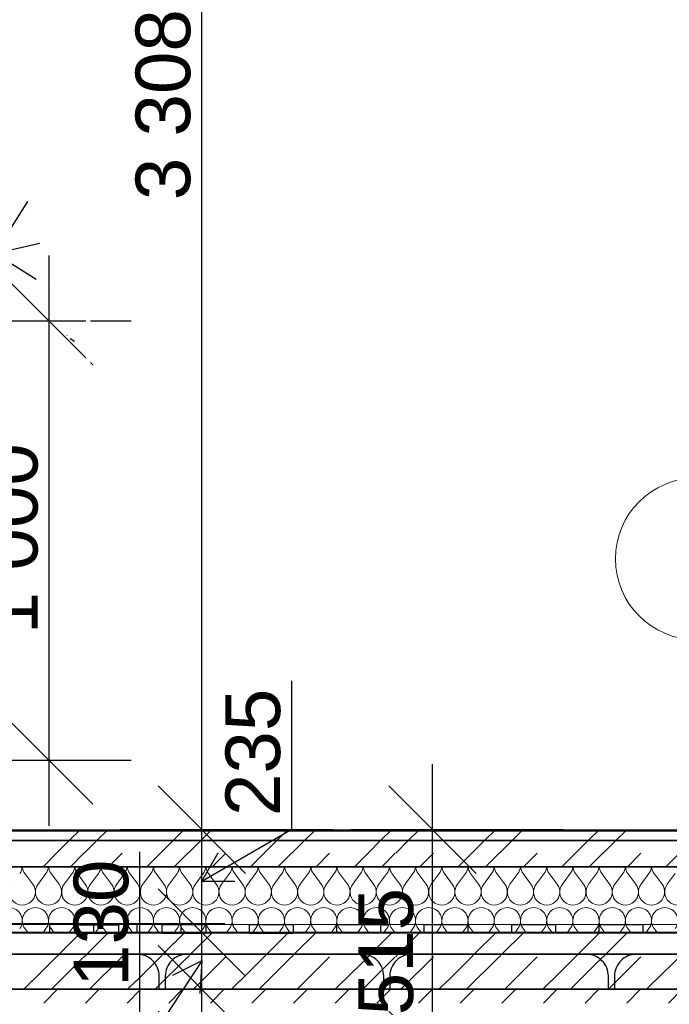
# Model space of a CAD drawing. Header units: millimetres. Extents: x -36478 to 31050, y -14815 to 11827.
# Tile 41 of 256: x -5136 to -3649, y -227 to 2025. Entities that reach past the tile are written whole.
import ezdxf

# ---------------------------------------------------------------- set-up
doc = ezdxf.new("R2010")
doc.units = ezdxf.units.MM
doc.header["$MEASUREMENT"] = 0
doc.linetypes.add('Wipeout_Contour', pattern=[1000, 0, -1000])
for name, color, linetype in [('Konstrukce - nosné', 7, 'Continuous'), ('Nové_0', 7, 'Continuous'), ('Nové_Konstrukce - krov', 7, 'Continuous'), ('Nové_Konstrukce - nosné', 7, 'Continuous'), ('Nové_Kóty - SP', 7, 'Continuous'), ('Nové_Výplně - Povrchové', 7, 'Continuous'), ('Nové_Výplně – Řezové', 7, 'Continuous'), ('Popis', 7, 'Continuous')]:
    doc.layers.add(name, color=color, linetype=linetype)
doc.styles.add('GENEROVANÝ_STYL_2', font='txt')
doc.dimstyles.new('GENEROVANÝ_STYL__1', dxfattribs={"dimtxt": 125, "dimasz": 190, "dimexe": 0.18, "dimexo": 300, "dimgap": 0, "dimtad": 1, "dimdec": 0, "dimzin": 0, "dimdsep": 46, "dimtxsty": 'GENEROVANÝ_STYL_2', "dimblk": 'ARROWHEAD_6', "dimblk1": 'ARROWHEAD_6', "dimblk2": 'ARROWHEAD_6', "dimcen": 0.09, "dimclrd": 1, "dimclre": 1, "dimclrt": 1, "dimazin": 0, "dimtfac": 1, "dimtdec": 4, "dimtmove": 0, "dimatfit": 3, "dimfxl": 1, "dimtolj": 1, "dimtzin": 0, "dimarcsym": 0})
doc.dimstyles.new('GENEROVANÝ_STYL__2', dxfattribs={"dimtxt": 125, "dimasz": 190, "dimexe": 0.18, "dimexo": 300, "dimgap": 0, "dimtad": 1, "dimdec": 0, "dimzin": 0, "dimdsep": 46, "dimtxsty": 'GENEROVANÝ_STYL_2', "dimblk": 'ARROWHEAD_6', "dimblk1": 'ARROWHEAD_6', "dimblk2": 'ARROWHEAD_6', "dimcen": 0.09, "dimclrd": 1, "dimclre": 1, "dimclrt": 1, "dimazin": 0, "dimtfac": 1, "dimtdec": 4, "dimtmove": 2, "dimatfit": 3, "dimfxl": 1, "dimtolj": 1, "dimtzin": 0, "dimarcsym": 0})
doc.dimstyles.new('GENEROVANÝ_STYL__4', dxfattribs={"dimtxt": 125, "dimasz": 142.5, "dimexe": 0.18, "dimexo": 150, "dimgap": 0, "dimtad": 1, "dimdec": 0, "dimzin": 0, "dimdsep": 46, "dimtxsty": 'GENEROVANÝ_STYL_2', "dimblk": 'ARROWHEAD_6', "dimblk1": 'ARROWHEAD_6', "dimblk2": 'ARROWHEAD_6', "dimcen": 0.09, "dimclrd": 1, "dimclre": 1, "dimclrt": 1, "dimazin": 0, "dimtfac": 1, "dimtdec": 4, "dimtmove": 0, "dimatfit": 3, "dimfxl": 1, "dimtolj": 1, "dimtzin": 0, "dimarcsym": 0})

# ---------------------------------------------------------------- blocks, each defined once
blk = doc.blocks.new('*X6241')
at = {"layer": 'Nové_Výplně – Řezové', "color": 21, "linetype": 'Continuous', "lineweight": 20, "true_color": 0xffaaaa}
for p, q in [((-5051.4, 118.4), (-5022.5, 147.3)), ((-4988.1, 118.4), (-4959.3, 147.3)), ((-4813.9, 118.4), (-4785, 147.3)), ((-4750.6, 118.4), (-4721.8, 147.3)), ((-4576.4, 118.4), (-4547.5, 147.3)), ((-4513.1, 118.4), (-4484.3, 147.3)), ((-4338.9, 118.4), (-4310, 147.3)), ((-4275.6, 118.4), (-4246.8, 147.3)), ((-4101.4, 118.4), (-4072.5, 147.3)), ((-4038.1, 118.4), (-4009.3, 147.3)), ((-3863.9, 118.4), (-3835, 147.3)), ((-3800.6, 118.4), (-3771.8, 147.3)), ((-5082.5, 87.3), (-5051.4, 118.4)), ((-5020, 87.3), (-4988.9, 118.4)), ((-4932.9, 87.3), (-4901.8, 118.4)), ((-4845, 87.3), (-4813.9, 118.4)), ((-4782.5, 87.3), (-4751.4, 118.4)), ((-4695.4, 87.3), (-4664.3, 118.4)), ((-4607.5, 87.3), (-4576.4, 118.4)), ((-4545, 87.3), (-4513.9, 118.4)), ((-4457.9, 87.3), (-4426.8, 118.4)), ((-4370, 87.3), (-4338.9, 118.4)), ((-4307.5, 87.3), (-4276.4, 118.4)), ((-4220.4, 87.3), (-4189.3, 118.4)), ((-4132.5, 87.3), (-4101.4, 118.4)), ((-4070, 87.3), (-4038.9, 118.4)), ((-3982.9, 87.3), (-3951.8, 118.4)), ((-3895, 87.3), (-3863.9, 118.4)), ((-3832.5, 87.3), (-3801.4, 118.4)), ((-3745.4, 87.3), (-3714.3, 118.4)), ((-3657.5, 87.3), (-3626.4, 118.4))]:
    blk.add_line(p, q, dxfattribs=at)
blk = doc.blocks.new('výplň_3119_1', base_point=(0, 0))
at = {"layer": 'Nové_Výplně – Řezové', "color": 1, "linetype": 'Continuous', "lineweight": 25, "flags": 128}
blk.add_lwpolyline([(-7805.8, 87.3), (-7805.8, 147.3), (-1016.6, 147.3), (-1016.6, 87.3)], close=True, dxfattribs=at)
at = {"layer": 'Nové_Výplně – Řezové', "color": 21, "linetype": 'Continuous', "lineweight": 20, "true_color": 0xffaaaa}
blk.add_blockref('*X6241', (0, 0), dxfattribs=at)
blk = doc.blocks.new('*X6243')
at = {"layer": 'Nové_Výplně – Řezové', "color": 21, "linetype": 'Continuous', "lineweight": 20, "true_color": 0xffaaaa}
for p, q in [((-5106, 48), (-5124, 72)), ((-5094, 48), (-5076, 72)), ((-5046, 48), (-5064, 72)), ((-5034, 48), (-5016, 72)), ((-4986, 48), (-5004, 72)), ((-4974, 48), (-4956, 72)), ((-4926, 48), (-4944, 72)), ((-4914, 48), (-4896, 72)), ((-4866, 48), (-4884, 72)), ((-4854, 48), (-4836, 72)), ((-4806, 48), (-4824, 72)), ((-4794, 48), (-4776, 72)), ((-4746, 48), (-4764, 72)), ((-4734, 48), (-4716, 72)), ((-4686, 48), (-4704, 72)), ((-4674, 48), (-4656, 72)), ((-4626, 48), (-4644, 72)), ((-4614, 48), (-4596, 72)), ((-4566, 48), (-4584, 72)), ((-4554, 48), (-4536, 72)), ((-4506, 48), (-4524, 72)), ((-4494, 48), (-4476, 72)), ((-4446, 48), (-4464, 72)), ((-4434, 48), (-4416, 72)), ((-4386, 48), (-4404, 72)), ((-4374, 48), (-4356, 72)), ((-4326, 48), (-4344, 72)), ((-4314, 48), (-4296, 72)), ((-4266, 48), (-4284, 72)), ((-4254, 48), (-4236, 72)), ((-4206, 48), (-4224, 72)), ((-4194, 48), (-4176, 72)), ((-4146, 48), (-4164, 72)), ((-4134, 48), (-4116, 72)), ((-4086, 48), (-4104, 72)), ((-4074, 48), (-4056, 72)), ((-4026, 48), (-4044, 72)), ((-4014, 48), (-3996, 72)), ((-3966, 48), (-3984, 72)), ((-3954, 48), (-3936, 72)), ((-3906, 48), (-3924, 72)), ((-3894, 48), (-3876, 72)), ((-3846, 48), (-3864, 72)), ((-3834, 48), (-3816, 72)), ((-3786, 48), (-3804, 72)), ((-3774, 48), (-3756, 72)), ((-3726, 48), (-3744, 72)), ((-3714, 48), (-3696, 72)), ((-3666, 48), (-3684, 72)), ((-3654, 48), (-3636, 72)), ((-5117.5, -62.7), (-5124, -54)), ((-5082.5, -62.7), (-5076, -54)), ((-5057.5, -62.7), (-5064, -54)), ((-5022.5, -62.7), (-5016, -54)), ((-4997.5, -62.7), (-5004, -54)), ((-4962.5, -62.7), (-4956, -54)), ((-4937.5, -62.7), (-4944, -54)), ((-4902.5, -62.7), (-4896, -54)), ((-4877.5, -62.7), (-4884, -54)), ((-4842.5, -62.7), (-4836, -54)), ((-4817.5, -62.7), (-4824, -54)), ((-4782.5, -62.7), (-4776, -54)), ((-4757.5, -62.7), (-4764, -54)), ((-4722.5, -62.7), (-4716, -54)), ((-4697.5, -62.7), (-4704, -54)), ((-4662.5, -62.7), (-4656, -54)), ((-4637.5, -62.7), (-4644, -54)), ((-4602.5, -62.7), (-4596, -54)), ((-4577.5, -62.7), (-4584, -54)), ((-4542.5, -62.7), (-4536, -54)), ((-4517.5, -62.7), (-4524, -54)), ((-4482.5, -62.7), (-4476, -54)), ((-4457.5, -62.7), (-4464, -54)), ((-4422.5, -62.7), (-4416, -54)), ((-4397.5, -62.7), (-4404, -54)), ((-4362.5, -62.7), (-4356, -54)), ((-4337.5, -62.7), (-4344, -54)), ((-4302.5, -62.7), (-4296, -54)), ((-4277.5, -62.7), (-4284, -54)), ((-4242.5, -62.7), (-4236, -54)), ((-4217.5, -62.7), (-4224, -54)), ((-4182.5, -62.7), (-4176, -54)), ((-4157.5, -62.7), (-4164, -54)), ((-4122.5, -62.7), (-4116, -54)), ((-4097.5, -62.7), (-4104, -54)), ((-4062.5, -62.7), (-4056, -54)), ((-4037.5, -62.7), (-4044, -54)), ((-4002.5, -62.7), (-3996, -54)), ((-3977.5, -62.7), (-3984, -54)), ((-3942.5, -62.7), (-3936, -54)), ((-3917.5, -62.7), (-3924, -54)), ((-3882.5, -62.7), (-3876, -54)), ((-3857.5, -62.7), (-3864, -54)), ((-3822.5, -62.7), (-3816, -54)), ((-3797.5, -62.7), (-3804, -54)), ((-3762.5, -62.7), (-3756, -54)), ((-3737.5, -62.7), (-3744, -54)), ((-3702.5, -62.7), (-3696, -54)), ((-3677.5, -62.7), (-3684, -54))]:
    blk.add_line(p, q, dxfattribs=at)
for centre, start, end in [((-5160, 90), 323.1301, 354.818), ((-5100, 90), 185.182, 216.8699), ((-5100, 90), 323.1301, 354.818), ((-5040, 90), 185.182, 216.8699), ((-5040, 90), 323.1301, 354.818), ((-4980, 90), 185.182, 216.8699), ((-4980, 90), 323.1301, 354.818), ((-4920, 90), 185.182, 216.8699), ((-4920, 90), 323.1301, 354.818), ((-4860, 90), 185.182, 216.8699), ((-4860, 90), 323.1301, 354.818), ((-4800, 90), 185.182, 216.8699), ((-4800, 90), 323.1301, 354.818), ((-4740, 90), 185.182, 216.8699), ((-4740, 90), 323.1301, 354.818), ((-4680, 90), 185.182, 216.8699), ((-4680, 90), 323.1301, 354.818), ((-4620, 90), 185.182, 216.8699), ((-4620, 90), 323.1301, 354.818), ((-4560, 90), 185.182, 216.8699), ((-4560, 90), 323.1301, 354.818), ((-4500, 90), 185.182, 216.8699), ((-4500, 90), 323.1301, 354.818), ((-4440, 90), 185.182, 216.8699), ((-4440, 90), 323.1301, 354.818), ((-4380, 90), 185.182, 216.8699), ((-4380, 90), 323.1301, 354.818), ((-4320, 90), 185.182, 216.8699), ((-4320, 90), 323.1301, 354.818), ((-4260, 90), 185.182, 216.8699), ((-4260, 90), 323.1301, 354.818), ((-4200, 90), 185.182, 216.8699), ((-4200, 90), 323.1301, 354.818), ((-4140, 90), 185.182, 216.8699), ((-4140, 90), 323.1301, 354.818), ((-4080, 90), 185.182, 216.8699), ((-4080, 90), 323.1301, 354.818), ((-4020, 90), 185.182, 216.8699), ((-4020, 90), 323.1301, 354.818), ((-3960, 90), 185.182, 216.8699), ((-3960, 90), 323.1301, 354.818), ((-3900, 90), 185.182, 216.8699), ((-3900, 90), 323.1301, 354.818), ((-3840, 90), 185.182, 216.8699), ((-3840, 90), 323.1301, 354.818), ((-3780, 90), 185.182, 216.8699), ((-3780, 90), 323.1301, 354.818), ((-3720, 90), 185.182, 216.8699), ((-3720, 90), 323.1301, 354.818), ((-3660, 90), 185.182, 216.8699), ((-5130, 30), 143.1301, 36.8699), ((-5070, 30), 143.1301, 36.8699), ((-5010, 30), 143.1301, 36.8699), ((-4950, 30), 143.1301, 36.8699), ((-4890, 30), 143.1301, 36.8699), ((-4830, 30), 143.1301, 36.8699), ((-4770, 30), 143.1301, 36.8699), ((-4710, 30), 143.1301, 36.8699), ((-4650, 30), 143.1301, 36.8699), ((-4590, 30), 143.1301, 36.8699), ((-4530, 30), 143.1301, 36.8699), ((-4470, 30), 143.1301, 36.8699), ((-4410, 30), 143.1301, 36.8699), ((-4350, 30), 143.1301, 36.8699), ((-4290, 30), 143.1301, 36.8699), ((-4230, 30), 143.1301, 36.8699), ((-4170, 30), 143.1301, 36.8699), ((-4110, 30), 143.1301, 36.8699), ((-4050, 30), 143.1301, 36.8699), ((-3990, 30), 143.1301, 36.8699), ((-3930, 30), 143.1301, 36.8699), ((-3870, 30), 143.1301, 36.8699), ((-3810, 30), 143.1301, 36.8699), ((-3750, 30), 143.1301, 36.8699), ((-3690, 30), 143.1301, 36.8699), ((-3630, 30), 143.1301, 36.8699), ((-5160, -36), 323.1301, 90), ((-5100, -36), 90, 216.8699), ((-5100, -36), 323.1301, 90), ((-5040, -36), 90, 216.8699), ((-5040, -36), 323.1301, 90), ((-4980, -36), 90, 216.8699), ((-4980, -36), 323.1301, 90), ((-4920, -36), 90, 216.8699), ((-4920, -36), 323.1301, 90), ((-4860, -36), 90, 216.8699), ((-4860, -36), 323.1301, 90), ((-4800, -36), 90, 216.8699), ((-4800, -36), 323.1301, 90), ((-4740, -36), 90, 216.8699), ((-4740, -36), 323.1301, 90), ((-4680, -36), 90, 216.8699), ((-4680, -36), 323.1301, 90), ((-4620, -36), 90, 216.8699), ((-4620, -36), 323.1301, 90), ((-4560, -36), 90, 216.8699), ((-4560, -36), 323.1301, 90), ((-4500, -36), 90, 216.8699), ((-4500, -36), 323.1301, 90), ((-4440, -36), 90, 216.8699), ((-4440, -36), 323.1301, 90), ((-4380, -36), 90, 216.8699), ((-4380, -36), 323.1301, 90), ((-4320, -36), 90, 216.8699), ((-4320, -36), 323.1301, 90), ((-4260, -36), 90, 216.8699), ((-4260, -36), 323.1301, 90), ((-4200, -36), 90, 216.8699), ((-4200, -36), 323.1301, 90), ((-4140, -36), 90, 216.8699), ((-4140, -36), 323.1301, 90), ((-4080, -36), 90, 216.8699), ((-4080, -36), 323.1301, 90), ((-4020, -36), 90, 216.8699), ((-4020, -36), 323.1301, 90), ((-3960, -36), 90, 216.8699), ((-3960, -36), 323.1301, 90), ((-3900, -36), 90, 216.8699), ((-3900, -36), 323.1301, 90), ((-3840, -36), 90, 216.8699), ((-3840, -36), 323.1301, 90), ((-3780, -36), 90, 216.8699), ((-3780, -36), 323.1301, 90), ((-3720, -36), 90, 216.8699), ((-3720, -36), 323.1301, 90), ((-3660, -36), 90, 216.8699), ((-3660, -36), 323.1301, 90)]:
    blk.add_arc(centre, 30, start, end, dxfattribs=at)
blk = doc.blocks.new('výplň_3120_1', base_point=(0, 0))
at = {"layer": 'Nové_Výplně – Řezové', "color": 1, "linetype": 'Continuous', "lineweight": 25, "flags": 128}
blk.add_lwpolyline([(-7805.8, -62.7), (-7805.8, 87.3), (-1016.6, 87.3), (-1016.6, -62.7)], close=True, dxfattribs=at)
at = {"layer": 'Nové_Výplně – Řezové', "color": 21, "linetype": 'Continuous', "lineweight": 20, "true_color": 0xffaaaa}
blk.add_blockref('*X6243', (0, 0), dxfattribs=at)
blk = doc.blocks.new('*X6245')
at = {"layer": 'Nové_Výplně – Řezové', "color": 21, "linetype": 'Continuous', "lineweight": 20, "true_color": 0xffaaaa}
for p, q in [((-5022.5, 147.3), (-4997.5, 172.3)), ((-4959.3, 147.3), (-4934.3, 172.3)), ((-4785, 147.3), (-4760, 172.3)), ((-4721.8, 147.3), (-4696.8, 172.3)), ((-4547.5, 147.3), (-4522.5, 172.3)), ((-4484.3, 147.3), (-4459.3, 172.3)), ((-4310, 147.3), (-4285, 172.3)), ((-4246.8, 147.3), (-4221.8, 172.3)), ((-4072.5, 147.3), (-4047.5, 172.3)), ((-4009.3, 147.3), (-3984.3, 172.3)), ((-3835, 147.3), (-3810, 172.3)), ((-3771.8, 147.3), (-3746.8, 172.3))]:
    blk.add_line(p, q, dxfattribs=at)
blk = doc.blocks.new('výplň_3121_1', base_point=(0, 0))
at = {"layer": 'Nové_Výplně – Řezové', "color": 1, "linetype": 'Continuous', "lineweight": 25, "flags": 128}
blk.add_lwpolyline([(-7805.8, 147.3), (-7805.8, 172.3), (-1016.6, 172.3), (-1016.6, 147.3)], close=True, dxfattribs=at)
at = {"layer": 'Nové_Výplně – Řezové', "color": 21, "linetype": 'Continuous', "lineweight": 20, "true_color": 0xffaaaa}
blk.add_blockref('*X6245', (0, 0), dxfattribs=at)
blk = doc.blocks.new('*X6257')
at = {"layer": 'Nové_Výplně – Řezové', "color": 21, "linetype": 'Continuous', "lineweight": 20, "true_color": 0xffaaaa}
for p, q in [((-5107.3, -174.2), (-5051.4, -118.3)), ((-5063.3, -192.7), (-4988.9, -118.3)), ((-5051.4, -118.3), (-5045.8, -112.7)), ((-4988.1, -118.3), (-4982.5, -112.7)), ((-4976.1, -192.7), (-4901.8, -118.3)), ((-4869.8, -174.2), (-4813.9, -118.3)), ((-4825.8, -192.7), (-4751.4, -118.3)), ((-4813.9, -118.3), (-4808.3, -112.7)), ((-4750.6, -118.3), (-4745, -112.7)), ((-4738.6, -192.7), (-4664.3, -118.3)), ((-4632.3, -174.2), (-4576.4, -118.3)), ((-4588.3, -192.7), (-4513.9, -118.3)), ((-4576.4, -118.3), (-4570.8, -112.7)), ((-4513.1, -118.3), (-4507.5, -112.7)), ((-4501.1, -192.7), (-4426.8, -118.3)), ((-4394.8, -174.2), (-4338.9, -118.3)), ((-4350.8, -192.7), (-4276.4, -118.3)), ((-4338.9, -118.3), (-4333.3, -112.7)), ((-4275.6, -118.3), (-4270, -112.7)), ((-4263.6, -192.7), (-4189.3, -118.3)), ((-4157.3, -174.2), (-4101.4, -118.3)), ((-4113.3, -192.7), (-4038.9, -118.3)), ((-4101.4, -118.3), (-4095.8, -112.7)), ((-4038.1, -118.3), (-4032.5, -112.7)), ((-4026.1, -192.7), (-3951.8, -118.3)), ((-3919.8, -174.2), (-3863.9, -118.3)), ((-3875.8, -192.7), (-3801.4, -118.3)), ((-3863.9, -118.3), (-3858.3, -112.7)), ((-3800.6, -118.3), (-3795, -112.7)), ((-3788.6, -192.7), (-3714.3, -118.3)), ((-3682.3, -174.2), (-3626.4, -118.3)), ((-5126.5, -192.7), (-5107.3, -173.5)), ((-4889, -192.7), (-4869.8, -173.5)), ((-4651.5, -192.7), (-4632.3, -173.5)), ((-4414, -192.7), (-4394.8, -173.5)), ((-4176.5, -192.7), (-4157.3, -173.5)), ((-3939, -192.7), (-3919.8, -173.5)), ((-3701.5, -192.7), (-3682.3, -173.5))]:
    blk.add_line(p, q, dxfattribs=at)
blk = doc.blocks.new('výplň_3127_1', base_point=(0, 0))
at = {"layer": 'Nové_Výplně – Řezové', "color": 1, "linetype": 'Continuous', "lineweight": 25, "flags": 128}
blk.add_lwpolyline([(-7805.8, -112.7), (-1010.1, -112.7), (-1010.1, -192.7), (-7805.8, -192.7)], close=True, dxfattribs=at)
at = {"layer": 'Nové_Výplně – Řezové', "color": 21, "linetype": 'Continuous', "lineweight": 20, "true_color": 0xffaaaa}
blk.add_blockref('*X6257', (0, 0), dxfattribs=at)
blk = doc.blocks.new('*X6263')
at = {"layer": 'Nové_Výplně – Řezové', "color": 21, "linetype": 'Continuous', "lineweight": 20, "true_color": 0xffaaaa}
for p, q in [((-5080.9, -224.3), (-5049.3, -192.7)), ((-4985.6, -224.3), (-4954, -192.7)), ((-4890.3, -224.3), (-4858.7, -192.7)), ((-4795, -224.3), (-4763.4, -192.7)), ((-4699.7, -224.3), (-4668.1, -192.7)), ((-4604.4, -224.3), (-4572.8, -192.7)), ((-4509.1, -224.3), (-4477.5, -192.7)), ((-4413.8, -224.3), (-4382.2, -192.7)), ((-4318.5, -224.3), (-4286.9, -192.7)), ((-4223.2, -224.3), (-4191.6, -192.7)), ((-4127.9, -224.3), (-4096.3, -192.7)), ((-4032.6, -224.3), (-4001, -192.7)), ((-3937.3, -224.3), (-3905.7, -192.7)), ((-3842, -224.3), (-3810.4, -192.7)), ((-3746.7, -224.3), (-3715.1, -192.7)), ((-3651.4, -224.3), (-3619.8, -192.7))]:
    blk.add_line(p, q, dxfattribs=at)
blk = doc.blocks.new('výplň_3130_1', base_point=(0, 0))
at = {"layer": 'Nové_Výplně – Řezové', "color": 1, "linetype": 'Continuous', "lineweight": 25, "flags": 128}
blk.add_lwpolyline([(-7805.8, -192.7), (-1010.1, -192.7), (-1010.1, -342.7), (-7805.8, -342.7), (-7805.8, -232)], close=True, dxfattribs=at)
at = {"layer": 'Nové_Výplně – Řezové', "color": 21, "linetype": 'Continuous', "lineweight": 20, "true_color": 0xffaaaa}
blk.add_blockref('*X6263', (0, 0), dxfattribs=at)
blk = doc.blocks.new('*D6302')
at = {"layer": 'Nové_Kóty - SP', "color": 1, "linetype": 'Continuous', "lineweight": 25}
for p, q in [((-5068.3, 1335.4), (-5068.3, 1485.4)), ((-4968.3, 1235.4), (-5168.3, 1435.4)), ((-4880.8, 1335.4), (-5368.3, 1335.4)), ((-5068.3, 330.8), (-5068.3, 1335.4)), ((-5168.3, 430.8), (-4968.3, 230.8)), ((-4880.8, 330.8), (-5368.3, 330.8)), ((-5068.3, 180.8), (-5068.3, 330.8))]:
    blk.add_line(p, q, dxfattribs=at)
at = {"layer": 'Nové_Kóty - SP', "color": 1, "lineweight": 25, "insert": (-5093.3, 619.4), "char_height": 125, "attachment_point": 7, "rotation": 90, "style": 'GENEROVANÝ_STYL_2'}
blk.add_mtext('\\A1;{\\pql;\\fArial|b0|i0|c0|p38;1 000}', dxfattribs=at)
blk = doc.blocks.new('ARROWHEAD_6')
at = {"color": 0, "linetype": 'Continuous', "lineweight": 0}
for p, q in [((-0.5, -0.5), (0.5, 0.5)), ((0, 0), (-1, 0))]:
    blk.add_line(p, q, dxfattribs=at)
blk = doc.blocks.new('*D6313')
at = {"layer": 'Nové_Kóty - SP', "color": 1, "linetype": 'Continuous', "lineweight": 25}
for p, q in [((-7511.6, 3120.1), (-7666.7, 2874.3)), ((-7586.7, 3001.1), (-7681.8, 3061.2)), ((-7483.2, 3024.5), (-7690.1, 2977.7)), ((-5193.4, 1490.7), (-7586.7, 3001.1)), ((-5118.3, 1609.6), (-5273.4, 1363.9)), ((-5296.8, 1467.3), (-5089.9, 1514.1)), ((-5098.2, 1430.7), (-5193.4, 1490.7))]:
    blk.add_line(p, q, dxfattribs=at)
at = {"layer": 'Nové_Kóty - SP', "color": 1, "lineweight": 25, "insert": (-6557.4, 2381.1), "char_height": 125, "attachment_point": 7, "rotation": 327.7442, "style": 'GENEROVANÝ_STYL_2'}
blk.add_mtext('\\A1;{\\pql;\\fArial|b0|i0|c0|p38;2\xa0830}', dxfattribs=at)
blk = doc.blocks.new('*D6333')
at = {"layer": 'Nové_Kóty - SP', "color": 1, "linetype": 'Continuous', "lineweight": 25}
for p, q in [((1592.5, 10900.3), (1592.5, 11050.3)), ((1692.5, 10800.3), (1492.5, 11000.3)), ((1780, 10900.3), (1292.5, 10900.3)), ((1592.5, 200), (1592.5, 10900.3)), ((1492.5, 300), (1692.5, 100)), ((1780, 200), (1292.5, 200)), ((1592.5, -398.5), (1592.5, 200))]:
    blk.add_line(p, q, dxfattribs=at)
at = {"layer": 'Nové_Kóty - SP', "color": 1, "lineweight": 25, "insert": (1567.5, 5289), "char_height": 125, "attachment_point": 7, "rotation": 90, "style": 'GENEROVANÝ_STYL_2'}
blk.add_mtext('\\A1;{\\pql;\\fArial|b0|i0|c0|p38;10\xa0700}', dxfattribs=at)
blk = doc.blocks.new('*X6353')
at = {"layer": 'Nové_Výplně – Řezové', "color": 21, "linetype": 'Continuous', "lineweight": 20, "true_color": 0xffaaaa}
for p, q in [((-5045.8, -112.7), (-4995.8, -62.7)), ((-4982.5, -112.7), (-4932.5, -62.7)), ((-4808.3, -112.7), (-4758.3, -62.7)), ((-4745, -112.7), (-4695, -62.7)), ((-4570.8, -112.7), (-4520.8, -62.7)), ((-4507.5, -112.7), (-4457.5, -62.7)), ((-4333.3, -112.7), (-4283.3, -62.7)), ((-4270, -112.7), (-4220, -62.7)), ((-4095.8, -112.7), (-4045.8, -62.7)), ((-4032.5, -112.7), (-3982.5, -62.7)), ((-3858.3, -112.7), (-3808.3, -62.7)), ((-3795, -112.7), (-3745, -62.7))]:
    blk.add_line(p, q, dxfattribs=at)
blk = doc.blocks.new('výplň_3136_1', base_point=(0, 0))
at = {"layer": 'Nové_Výplně – Řezové', "color": 1, "linetype": 'Continuous', "lineweight": 25, "flags": 128}
blk.add_lwpolyline([(-7635.8, -112.7), (-7635.8, -62.7), (-1016.6, -62.7), (-1016.6, -112.7)], close=True, dxfattribs=at)
at = {"layer": 'Nové_Výplně – Řezové', "color": 21, "linetype": 'Continuous', "lineweight": 20, "true_color": 0xffaaaa}
blk.add_blockref('*X6353', (0, 0), dxfattribs=at)
blk = doc.blocks.new('Izolace proti vodě 25[4]_1', base_point=(-4666.9, -62.6))
at = {"layer": 'Nové_Konstrukce - krov', "color": 1, "linetype": 'Continuous', "lineweight": 25}
for p, q in [((-4666.9, -42.6), (-8909.2, -45.2)), ((-5066.9, -42.9), (-4966.9, -42.8)), ((-5066.9, -62.9), (-5066.9, -42.9)), ((-4966.9, -42.8), (-4966.9, -62.8)), ((-4866.9, -62.7), (-4866.9, -42.7)), ((-4866.9, -42.7), (-4766.9, -42.7)), ((-4766.9, -42.7), (-4766.9, -62.7)), ((-4666.9, -62.6), (-8909.2, -65.2)), ((-4966.9, -62.8), (-5066.9, -62.9)), ((-4766.9, -62.7), (-4866.9, -62.7))]:
    blk.add_line(p, q, dxfattribs=at)
blk = doc.blocks.new('Izolace proti vodě 25[5]_1', base_point=(-1010.1, -62.6))
at = {"layer": 'Nové_Konstrukce - krov', "color": 1, "linetype": 'Continuous', "lineweight": 25}
for p, q in [((-1010.1, -42.6), (-5159.2, -45.2)), ((-5010.1, -45.1), (-4910.1, -45)), ((-4910.1, -45), (-4910.1, -65)), ((-4810.1, -45), (-4710.1, -44.9)), ((-4810.1, -65), (-4810.1, -45)), ((-4710.1, -44.9), (-4710.1, -64.9)), ((-4610.1, -64.8), (-4610.1, -44.8)), ((-4610.1, -44.8), (-4510.1, -44.8)), ((-4510.1, -44.8), (-4510.1, -64.8)), ((-4410.1, -44.7), (-4310.1, -44.6)), ((-4410.1, -64.7), (-4410.1, -44.7)), ((-4310.1, -44.6), (-4310.1, -64.6)), ((-4210.1, -44.6), (-4110.1, -44.5)), ((-4210.1, -64.6), (-4210.1, -44.6)), ((-4110.1, -44.5), (-4110.1, -64.5)), ((-4010.1, -44.5), (-3910.1, -44.4)), ((-4010.1, -64.5), (-4010.1, -44.5)), ((-3910.1, -44.4), (-3910.1, -64.4)), ((-3810.1, -64.3), (-3810.1, -44.3)), ((-3810.1, -44.3), (-3710.1, -44.3)), ((-3710.1, -44.3), (-3710.1, -64.3)), ((-1010.1, -62.6), (-5159.1, -65.2)), ((-5010.1, -65.1), (-5010.1, -45.1)), ((-4910.1, -65), (-5010.1, -65.1)), ((-4710.1, -64.9), (-4810.1, -65)), ((-4510.1, -64.8), (-4610.1, -64.8)), ((-4310.1, -64.6), (-4410.1, -64.7)), ((-4110.1, -64.5), (-4210.1, -64.6)), ((-3910.1, -64.4), (-4010.1, -64.5)), ((-3710.1, -64.3), (-3810.1, -64.3))]:
    blk.add_line(p, q, dxfattribs=at)
blk = doc.blocks.new('*D6428')
at = {"layer": 'Nové_Kóty - SP', "color": 1, "linetype": 'Continuous', "lineweight": 25}
for p, q in [((-4860.8, -212.5), (-4860.8, 122)), ((-4719, -192.7), (-4719, -62.7)), ((-4819, -92.7), (-4619, -292.7)), ((-4719, -127.7), (-4860.8, -342.2)), ((-4719, -127.7), (-4723.6, -202.6)), ((-4419, -192.7), (-4906.5, -192.7)), ((-4719, -342.7), (-4719, -192.7)), ((-4860.8, -342.2), (-4860.8, -212.5)), ((-4819, -242.7), (-4619, -442.7)), ((-4419, -342.7), (-4906.5, -342.7)), ((-4719, -492.7), (-4719, -342.7))]:
    blk.add_line(p, q, dxfattribs=at)
at = {"layer": 'Nové_Kóty - SP', "color": 1, "lineweight": 25, "insert": (-4546.4, -713.6), "char_height": 125, "attachment_point": 7, "rotation": 90, "style": 'GENEROVANÝ_STYL_2'}
blk.add_mtext('\\A1;{\\pql;\\fArial|b0|i0|c0|p38;150}', dxfattribs=at)
blk = doc.blocks.new('*D6429')
at = {"layer": 'Nové_Kóty - SP', "color": 1, "linetype": 'Continuous', "lineweight": 25}
for p, q in [((-4719, -62.7), (-4719, 172.3)), ((-4860.8, -212.5), (-4860.8, 122)), ((-4819, 37.3), (-4619, -162.7)), ((-4419, -62.7), (-4906.5, -62.7)), ((-4719, -192.7), (-4719, -62.7)), ((-4819, -92.7), (-4619, -292.7)), ((-4719, -127.7), (-4860.8, -342.2)), ((-4719, -127.7), (-4786.1, -161.2)), ((-4719, -127.7), (-4723.6, -202.6))]:
    blk.add_line(p, q, dxfattribs=at)
at = {"layer": 'Nové_Kóty - SP', "color": 1, "lineweight": 25, "insert": (-4885.8, -187.5), "char_height": 125, "attachment_point": 7, "rotation": 90, "style": 'GENEROVANÝ_STYL_2'}
blk.add_mtext('\\A1;{\\pql;\\fArial|b0|i0|c0|p38;130}', dxfattribs=at)
blk = doc.blocks.new('*D6430')
at = {"layer": 'Nové_Kóty - SP', "color": 1, "linetype": 'Continuous', "lineweight": 25}
for p, q in [((-4719, 172.3), (-4719, 3480)), ((-4819, 272.3), (-4619, 72.3)), ((-4419, 172.3), (-4906.5, 172.3)), ((-4719, 54.8), (-4513.3, 173.6)), ((-4719, -62.7), (-4719, 172.3)), ((-4860.8, -212.5), (-4860.8, 122)), ((-4719, 54.8), (-4681.5, 119.7)), ((-4719, 54.8), (-4644, 54.8)), ((-4819, 37.3), (-4619, -162.7))]:
    blk.add_line(p, q, dxfattribs=at)
blk = doc.blocks.new('*D6431')
at = {"layer": 'Nové_Kóty - SP', "color": 1, "linetype": 'Continuous', "lineweight": 25}
for p, q in [((-4819, 3580), (-4619, 3380)), ((-4419, 3480), (-4906.5, 3480)), ((-4719, 172.3), (-4719, 3480)), ((-4513.3, 178.5), (-4513.3, 513.1)), ((-4819, 272.3), (-4619, 72.3)), ((-4719, 54.8), (-4513.3, 173.6)), ((-4513.3, 173.6), (-4513.3, 178.5))]:
    blk.add_line(p, q, dxfattribs=at)
at = {"layer": 'Nové_Kóty - SP', "color": 1, "lineweight": 25, "char_height": 125, "attachment_point": 7, "rotation": 90, "style": 'GENEROVANÝ_STYL_2'}
for s, insert in [('\\A1;{\\pql;\\fArial|b0|i0|c0|p38;3\xa0308}', (-4744, 1612.4)), ('\\A1;{\\pql;\\fArial|b0|i0|c0|p38;235}', (-4538.3, 203.5))]:
    blk.add_mtext(s, dxfattribs=dict(at, insert=insert))
blk = doc.blocks.new('*D6435')
at = {"layer": 'Nové_Kóty - SP', "color": 1, "linetype": 'Continuous', "lineweight": 25}
for p, q in [((-4191.5, 172.3), (-4191.5, 322.3)), ((-4091.5, 72.3), (-4291.5, 272.3)), ((-3891.5, 172.3), (-4379, 172.3)), ((-4191.5, -342.7), (-4191.5, 172.3)), ((-4291.5, -242.7), (-4091.5, -442.7)), ((-3891.5, -342.7), (-4379, -342.7)), ((-4191.5, -492.7), (-4191.5, -342.7))]:
    blk.add_line(p, q, dxfattribs=at)
at = {"layer": 'Nové_Kóty - SP', "color": 1, "lineweight": 25, "insert": (-4234, -252.3), "char_height": 125, "attachment_point": 7, "rotation": 90, "style": 'GENEROVANÝ_STYL_2'}
blk.add_mtext('\\A1;{\\pql;\\fArial|b0|i0|c0|p38;515}', dxfattribs=at)

msp = doc.modelspace()

# ---------------------------------------------------------------- linework, layer by layer
at = {"layer": 'Konstrukce - nosné', "color": 7, "linetype": 'Continuous', "lineweight": 35}
msp.add_line((-1010.1, 170), (-7635.9, 170), dxfattribs=at)
at = {"layer": 'Nové_0', "color": 1, "linetype": 'Continuous', "lineweight": 25}
for p, q in [((-5020.2, 1315.8), (-5020.1, 1315.8)), ((-5019.9, 1315.8), (-5019.6, 1315.8)), ((-5027.7, 1302.9), (-5027.8, 1302.9)), ((-5027.2, 1302.9), (-5027.5, 1302.9)), ((-5020.6, 1295.8), (-5010.7, 1290.1)), ((-5010.5, 1290.1), (-5010.4, 1290.1))]:
    msp.add_line(p, q, dxfattribs=at)
at = {"layer": 'Nové_Konstrukce - nosné', "color": 1, "linetype": 'Continuous', "lineweight": 25, "flags": 128}
for points in [[(-5316.9, -162.7), (-5316.9, -192.7), (-4816.9, -192.7), (-4816.9, -162.7, 0.414214), (-4866.9, -112.7), (-5266.9, -112.7, 0.414214)], [(-4802.9, -162.7), (-4802.9, -192.7), (-4302.9, -192.7), (-4302.9, -162.7, 0.414214), (-4352.9, -112.7), (-4752.9, -112.7, 0.414214)], [(-4288.9, -162.7), (-4288.9, -192.7), (-3788.9, -192.7), (-3788.9, -162.7, 0.414214), (-3838.9, -112.7), (-4238.9, -112.7, 0.414214)], [(-3774.9, -162.7), (-3774.9, -192.7), (-3274.9, -192.7), (-3274.9, -162.7, 0.414214), (-3324.9, -112.7), (-3724.9, -112.7, 0.414214)]]:
    msp.add_lwpolyline(points, format="xyb", close=True, dxfattribs=at)
at = {"layer": 'Popis', "color": 154, "linetype": 'Continuous', "lineweight": 13}
msp.add_circle((-3587.6, 791.9), 184.9, dxfattribs=at)

# ---------------------------------------------------------------- block references
at = {"layer": 'Nové_Konstrukce - krov', "color": 1, "linetype": 'Continuous', "lineweight": 25}
for name, p in [('Izolace proti vodě 25[4]_1', (-4666.9, -62.6)), ('Izolace proti vodě 25[5]_1', (-1010.1, -62.6))]:
    msp.add_blockref(name, p, dxfattribs=at)
at = {"layer": 'Nové_Výplně – Řezové', "color": 21, "linetype": 'Continuous', "lineweight": 20, "true_color": 0xffaaaa}
for name in ['výplň_3121_1', 'výplň_3119_1', 'výplň_3120_1', 'výplň_3136_1', 'výplň_3127_1', 'výplň_3130_1']:
    msp.add_blockref(name, (0, 0), dxfattribs=at)

# ---------------------------------------------------------------- dimensions: what is measured, and where the dimension line sits
at = {"layer": 'Nové_Kóty - SP', "color": 1, "linetype": 'Continuous', "lineweight": 25}
for base, p1, p2, angle, dimstyle, picture, middle, turn in [((1592.5, 10900.3), (-1010.1, 200), (-4354.8, 10900.3), 90, 'GENEROVANÝ_STYL__1', '*D6333', (1505, 5551.4), 90), ((-4719, 172.3), (-4647.6, -62.7), (-4535.6, 172.3), 90, 'GENEROVANÝ_STYL__2', '*D6430', (-4600.8, 346.5), 90), ((-7586.7, 3001.1), (-5271.5, 1366.9), (-7685.6, 2844.4), 147.7442, 'GENEROVANÝ_STYL__4', '*D6313', (-6342.5, 2319.4), 327.7442), ((-4191.5, 172.3), (-3931.9, -342.7), (-3925.3, 172.3), 90, 'GENEROVANÝ_STYL__2', '*D6435', (-4296.5, -109.4), 90), ((-4719, -62.7), (-4647.6, -192.7), (-4647.6, -62.7), 90, 'GENEROVANÝ_STYL__2', '*D6429', (-4948.3, -44.6), 90), ((-4719, -192.7), (-4645.4, -342.7), (-4647.6, -192.7), 90, 'GENEROVANÝ_STYL__2', '*D6428', (-4608.9, -570.7), 90)]:
    dim = msp.add_linear_dim(base=base, p1=p1, p2=p2, angle=angle, dimstyle=dimstyle, dxfattribs=at)
    dim.commit()
    dim.dimension.update_dxf_attribs({"geometry": picture, "text_midpoint": middle, "dimtype": 160, "text_rotation": turn})
dim = msp.add_linear_dim(base=(-5068.3, 1335.4), p1=(-5168.9, 330.8), p2=(-5279.4, 1335.4), angle=90, text='1 000', dimstyle='GENEROVANÝ_STYL__1', dxfattribs=at)
dim.commit()
dim.dimension.update_dxf_attribs({"geometry": '*D6302', "text_midpoint": (-5155.8, 834.1), "dimtype": 160, "text_rotation": 90})

# ---------------------------------------------------------------- next in the draw order: wipeouts: each hides what was drawn before it
at = {"color": 254, "linetype": 'Wipeout_Contour', "lineweight": 0, "ltscale": 37937.091804}
msp.add_wipeout([(-7651.4, 2850), (-5360.1, 1587.4), (-5435.4, 1628.9), (-4983.8, 1380), (-4983.5, 1380), (-7651.3, 2850)], dxfattribs=at).dxf.layer = 'Nové_Výplně - Povrchové'
at = {"color": 254, "linetype": 'Wipeout_Contour', "lineweight": 0, "ltscale": 45676.248413}
msp.add_wipeout([(-4994, 385.5), (-4984, 380), (-4974, 380), (-4974, 1354.5), (-4983.9, 1360), (-4983.9, 380), (-4993.9, 385.5), (-4993.9, 1362.7), (-4994, 1362.7)], dxfattribs=at).dxf.layer = 'Nové_Výplně - Povrchové'
at = {"color": 254, "linetype": 'Wipeout_Contour', "lineweight": 0, "ltscale": 20853.60803}
msp.add_wipeout([(-5236.6, 591.2), (-5236.8, 591.2), (-5129.3, 532), (-5129.3, 532.1)], dxfattribs=at).dxf.layer = 'Nové_Výplně - Povrchové'

# ---------------------------------------------------------------- next in the draw order: wipeouts: each hides what was drawn before it
at = {"color": 254, "linetype": 'Wipeout_Contour', "lineweight": 0, "ltscale": 20286.094649}
msp.add_wipeout([(-4973.8, 1354.5), (-4973.8, 380), (-4973.6, 380), (-4973.6, 1354.5)], dxfattribs=at).dxf.layer = 'Nové_Výplně - Povrchové'
at = {"color": 254, "linetype": 'Wipeout_Contour', "lineweight": 0, "ltscale": 20318.01903}
msp.add_wipeout([(-5117.1, 525.4), (-5117.3, 525.4), (-4994, 457.4), (-4994, 457.5)], dxfattribs=at).dxf.layer = 'Nové_Výplně - Povrchové'

# ---------------------------------------------------------------- next in the draw order: wipeouts: each hides what was drawn before it
at = {"color": 254, "linetype": 'Wipeout_Contour', "lineweight": 0, "ltscale": 20915.192398}
msp.add_wipeout([(-5117.3, 1430.7), (-5117.3, 525.4), (-5117.1, 525.4), (-5117.1, 1430.6)], dxfattribs=at).dxf.layer = 'Nové_Výplně - Povrchové'
at = {"color": 254, "linetype": 'Wipeout_Contour', "lineweight": 0, "ltscale": 20660.333109}
msp.add_wipeout([(-4973.8, 1354.5), (-4973.6, 1354.5), (-4992.1, 1364.7), (-4992.2, 1364.7)], dxfattribs=at).dxf.layer = 'Nové_Výplně - Povrchové'

# ---------------------------------------------------------------- next in the draw order: linework, layer by layer
at = {"layer": 'Nové_0', "color": 1, "linetype": 'Continuous', "lineweight": 25}
msp.add_line((-5117.1, 1372.7), (-5117.3, 1372.8), dxfattribs=at)

# ---------------------------------------------------------------- next in the draw order: wipeouts: each hides what was drawn before it
at = {"color": 254, "linetype": 'Wipeout_Contour', "lineweight": 0, "ltscale": 20693.220254}
msp.add_wipeout([(-4991.3, 1366.9), (-4991.2, 1366.9), (-4984, 1380), (-4984.1, 1380)], dxfattribs=at).dxf.layer = 'Nové_Výplně - Povrchové'

# ---------------------------------------------------------------- next in the draw order: wipeouts: each hides what was drawn before it
at = {"color": 254, "linetype": 'Wipeout_Contour', "lineweight": 0, "ltscale": 20691.65031}
msp.add_wipeout([(-4991, 1366.9), (-4990.7, 1366.9), (-4983.5, 1380), (-4983.8, 1380)], dxfattribs=at).dxf.layer = 'Nové_Výplně - Povrchové'

# ---------------------------------------------------------------- next in the draw order: dimensions: what is measured, and where the dimension line sits
at = {"layer": 'Nové_Kóty - SP', "color": 1, "linetype": 'Continuous', "lineweight": 25}
dim = msp.add_linear_dim(base=(-4719, 3480), p1=(-4535.6, 172.3), p2=(-849.8, 3480), angle=90, dimstyle='GENEROVANÝ_STYL__1', dxfattribs=at)
dim.commit()
dim.dimension.update_dxf_attribs({"geometry": '*D6431', "text_midpoint": (-4806.5, 1827.1), "dimtype": 160, "text_rotation": 90})

doc.saveas('drawing.dxf')
